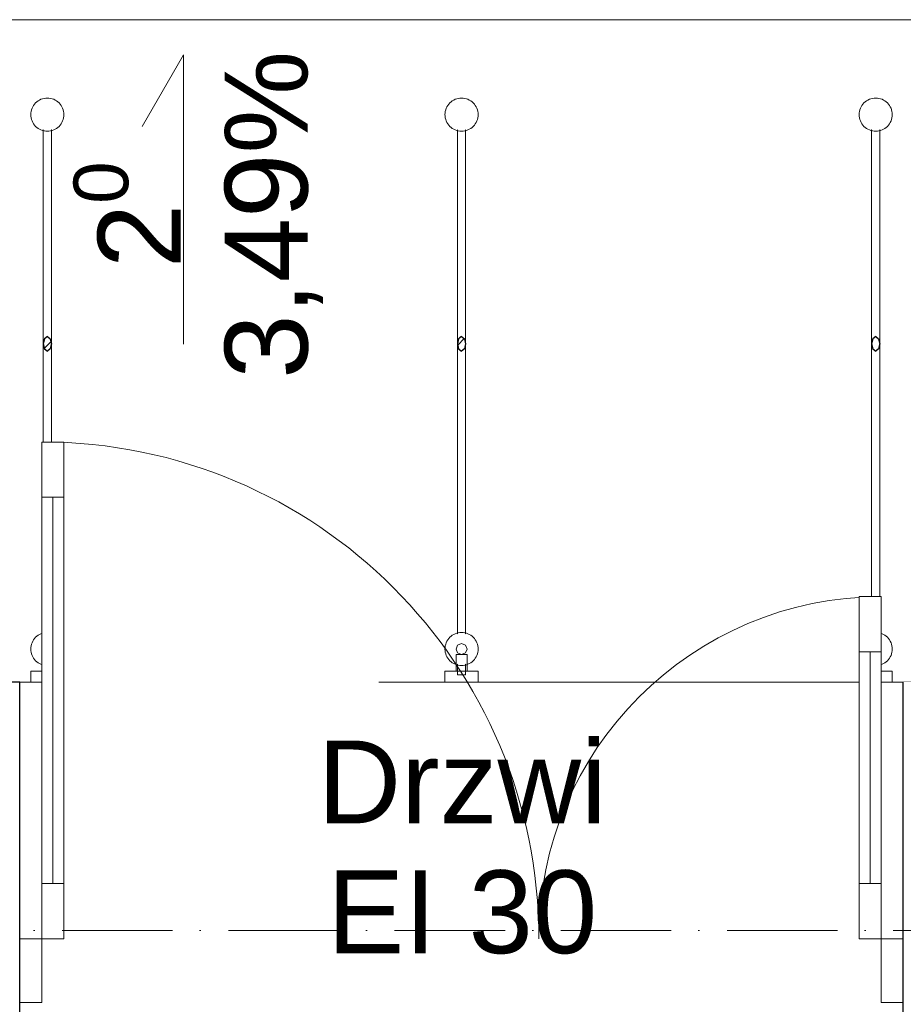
# Model space of a CAD drawing. Header units: millimetres. Extents: x 1700 to 4670, y 990 to 3874.
# Tile 97 of 110: x 2866 to 3026, y 2821 to 2999. Entities that reach past the tile are written whole.
import ezdxf

# ---------------------------------------------------------------- set-up
doc = ezdxf.new("R2010")
doc.units = ezdxf.units.MM
for name, pattern in [('Kropki i Kreski', [300, 200, -50, 0, -50]), ('Przerywana', [480, 240, -240]), ('Przerywana długa', [780, 500, -280]), ('Przerywana gęsta', [180, 120, -60]), ('Wipeout_Contour', [1000, 0, -1000])]:
    doc.linetypes.add(name, pattern=pattern)
for name, color, linetype, lineweight in [('Nowe_280-A Dachy Powłoki_Nr_pióra__19', 255, 'Continuous', 0), ('Nowe_280-A Dachy Powłoki_Nr_pióra__92', 7, 'Continuous', 13), ('Nowe_410-K Osie_Nr_pióra__18', 9, 'Continuous', 13), ('Nowe_420-K Ściany_Nr_pióra__27', 7, 'Continuous', 25), ('Nowe_440-K Słupy_Nr_pióra__28', 7, 'Continuous', 25), ('Nowe_440-K Słupy_Nr_pióra__88', 7, 'Continuous', 13), ('Nowe_450-K Belki_Nr_pióra__69', 7, 'Continuous', 13), ('Nowe_450-K Belki_Nr_pióra__90', 7, 'Continuous', 13), ('Nowe_810-G Ogólne_Nr_pióra__1', 7, 'Continuous', 13), ('Nowe_830-G Teksty Etykiety_Nr_pióra__1', 7, 'Continuous', 13), ('Nowe_Drzwi Archicad_Nr_pióra__23', 7, 'Continuous', 15), ('Nowe_Drzwi Archicad_Nr_pióra__27', 7, 'Continuous', 25), ('Nowe_Drzwi Archicad_Nr_pióra__3', 7, 'Continuous', 13)]:
    doc.layers.add(name, color=color, linetype=linetype, lineweight=lineweight)
for name, color, linetype in [('Nowe_420-K Ściany', 7, 'Continuous'), ('Nowe_440-K Słupy', 7, 'Continuous'), ('Nowe_450-K Belki', 7, 'Continuous'), ('Nowe_810-G Ogólne', 7, 'Continuous'), ('Nowe_Drzwi Archicad', 7, 'Continuous')]:
    doc.layers.add(name, color=color, linetype=linetype)
doc.styles.add('STYL_AUTOMATYCZNY_3', font='txt')
pattern_1 = [(45, (2028.786, 2819.407), (-15.9099, 15.9099), []), (45, (2023.483, 2824.71), (-15.9099, 15.9099), [])]

# ---------------------------------------------------------------- blocks, each defined once
blk = doc.blocks.new('Słup_10_1', base_point=(8422.5, 660))
at = {"color": 254, "linetype": 'Wipeout_Contour', "lineweight": 0, "ltscale": 67586.533848}
blk.add_wipeout([(8412.5, 660), (8415.4, 652.9), (8422.5, 650), (8429.6, 652.9), (8432.5, 660), (8429.6, 667.1), (8422.5, 670), (8415.4, 667.1)], dxfattribs=at).dxf.layer = 'Nowe_440-K Słupy'
at = {"layer": 'Nowe_440-K Słupy_Nr_pióra__88', "color": 7, "linetype": 'Continuous', "lineweight": 13, "flags": 128}
for points in [[(8412.5, 660), (8415.4, 667.1)], [(8415.4, 652.9), (8412.5, 660)], [(8415.4, 667.1), (8422.5, 670)], [(8422.5, 670), (8429.6, 667.1)], [(8429.6, 667.1), (8432.5, 660)], [(8432.5, 660), (8429.6, 652.9)], [(8422.5, 650), (8415.4, 652.9)], [(8429.6, 652.9), (8422.5, 650)]]:
    blk.add_lwpolyline(points, dxfattribs=at)
blk = doc.blocks.new('Słup_11_1', base_point=(9922.5, 660))
at = {"color": 254, "linetype": 'Wipeout_Contour', "lineweight": 0, "ltscale": 79555.379336}
blk.add_wipeout([(9912.5, 660), (9915.4, 652.9), (9922.5, 650), (9929.6, 652.9), (9932.5, 660), (9929.6, 667.1), (9922.5, 670), (9915.4, 667.1)], dxfattribs=at).dxf.layer = 'Nowe_440-K Słupy'
at = {"layer": 'Nowe_440-K Słupy_Nr_pióra__88', "color": 7, "linetype": 'Continuous', "lineweight": 13, "flags": 128}
for points in [[(9912.5, 660), (9915.4, 667.1)], [(9915.4, 652.9), (9912.5, 660)], [(9915.4, 667.1), (9922.5, 670)], [(9922.5, 670), (9929.6, 667.1)], [(9929.6, 667.1), (9932.5, 660)], [(9932.5, 660), (9929.6, 652.9)], [(9922.5, 650), (9915.4, 652.9)], [(9929.6, 652.9), (9922.5, 650)]]:
    blk.add_lwpolyline(points, dxfattribs=at)
blk = doc.blocks.new('Belka_7_1', base_point=(9932.5, 620))
at = {"layer": 'Nowe_450-K Belki_Nr_pióra__69', "color": 7, "linetype": 'Kropki i Kreski', "lineweight": 13}
blk.add_line((9932.5, 620), (9932.5, 650), dxfattribs=at)
at = {"layer": 'Nowe_450-K Belki_Nr_pióra__90', "color": 7, "linetype": 'Continuous', "lineweight": 13}
for p, q in [((9912.5, 620), (9912.5, 650)), ((9932.5, 650), (9912.5, 650)), ((9932.5, 620), (9932.5, 650)), ((9932.5, 620), (9912.5, 620))]:
    blk.add_line(p, q, dxfattribs=at)
blk = doc.blocks.new('Belka_9_1', base_point=(8432.5, 620))
at = {"layer": 'Nowe_450-K Belki_Nr_pióra__69', "color": 7, "linetype": 'Kropki i Kreski', "lineweight": 13}
blk.add_line((8432.5, 620), (8432.5, 650), dxfattribs=at)
at = {"layer": 'Nowe_450-K Belki_Nr_pióra__90', "color": 7, "linetype": 'Continuous', "lineweight": 13}
for p, q in [((8412.5, 620), (8412.5, 650)), ((8432.5, 650), (8412.5, 650)), ((8432.5, 620), (8432.5, 650)), ((8432.5, 620), (8412.5, 620))]:
    blk.add_line(p, q, dxfattribs=at)
blk = doc.blocks.new('Linia_1_1', base_point=(8669.4, 1212.2))
at = {"layer": 'Nowe_810-G Ogólne_Nr_pióra__1', "color": 7, "linetype": 'Continuous', "lineweight": 13}
for p, q in [((8669.4, 1736.2), (8594.4, 1606.3)), ((8669.4, 1212.2), (8669.4, 1736.2))]:
    blk.add_line(p, q, dxfattribs=at)

msp = doc.modelspace()

# ---------------------------------------------------------------- linework, layer by layer
at = {"layer": 'Nowe_280-A Dachy Powłoki_Nr_pióra__19', "color": 252, "linetype": 'Continuous', "lineweight": 0, "flags": 128}
msp.add_lwpolyline([(3122.79, 2999.41), (2769.79, 2999.41)], dxfattribs=at)
at = {"layer": 'Nowe_280-A Dachy Powłoki_Nr_pióra__92', "color": 252, "linetype": 'Przerywana gęsta', "lineweight": 13, "flags": 128}
for points in [[(2841.04, 2999.41), (3051.04, 2999.41)], [(3051.04, 2879.41), (2841.04, 2879.41)]]:
    msp.add_lwpolyline(points, dxfattribs=at)
at = {"layer": 'Nowe_440-K Słupy_Nr_pióra__88', "color": 252, "linetype": 'Przerywana', "lineweight": 13}
for p, q in [((2945.29, 2880.71), (2945.51, 2880.71)), ((2945.51, 2880.71), (2946.04, 2880.71)), ((2946.04, 2880.71), (2946.57, 2880.71)), ((2946.57, 2880.71), (2946.79, 2880.71))]:
    msp.add_line(p, q, dxfattribs=at)
at = {"layer": 'Nowe_440-K Słupy_Nr_pióra__88', "color": 7, "linetype": 'Przerywana', "lineweight": 13, "flags": 128}
for points in [[(2870.29, 2880.71), (2870.51, 2880.71)], [(2870.51, 2880.71), (2871.04, 2880.71)], [(2871.04, 2880.71), (2871.57, 2880.71)], [(2871.57, 2880.71), (2871.79, 2880.71)], [(3020.29, 2880.71), (3020.51, 2880.71)], [(3020.51, 2880.71), (3021.04, 2880.71)], [(3021.04, 2880.71), (3021.57, 2880.71)], [(3021.57, 2880.71), (3021.79, 2880.71)]]:
    msp.add_lwpolyline(points, dxfattribs=at)
at = {"layer": 'Nowe_450-K Belki_Nr_pióra__69', "color": 7, "linetype": 'Kropki i Kreski', "lineweight": 13}
msp.add_line((2874.04, 2879.41), (2874.04, 2881.41), dxfattribs=at)
msp.add_line((2874.04, 2879.41), (2874.04, 2881.41), dxfattribs=at)
at = {"layer": 'Nowe_450-K Belki_Nr_pióra__69', "color": 252, "linetype": 'Kropki i Kreski', "lineweight": 13}
for p, q in [((2949.04, 2879.41), (2949.04, 2881.41)), ((2949.04, 2879.41), (2949.04, 2881.41)), ((3024.04, 2879.41), (3024.04, 2881.41)), ((3024.04, 2879.41), (3024.04, 2881.41))]:
    msp.add_line(p, q, dxfattribs=at)
at = {"layer": 'Nowe_450-K Belki_Nr_pióra__90', "color": 252, "linetype": 'Przerywana długa', "lineweight": 13}
for p, q in [((2868.04, 2879.41), (2868.04, 2881.41)), ((2874.04, 2881.41), (2868.04, 2881.41)), ((2949.04, 2881.41), (2943.04, 2881.41)), ((2949.04, 2879.41), (2949.04, 2881.41)), ((3024.04, 2881.41), (3018.04, 2881.41)), ((3024.04, 2879.41), (3024.04, 2881.41)), ((2949.04, 2879.41), (2943.04, 2879.41))]:
    msp.add_line(p, q, dxfattribs=at)
at = {"layer": 'Nowe_450-K Belki_Nr_pióra__90', "color": 252, "linetype": 'Continuous', "lineweight": 13}
for p, q in [((2868.04, 2879.41), (2868.04, 2881.41)), ((2874.04, 2881.41), (2868.04, 2881.41)), ((2949.04, 2881.41), (2943.04, 2881.41)), ((2947.04, 2881.41), (2945.04, 2881.41)), ((2949.04, 2879.41), (2949.04, 2881.41)), ((3024.04, 2881.41), (3018.04, 2881.41)), ((3024.04, 2879.41), (3024.04, 2881.41)), ((2949.04, 2879.41), (2943.04, 2879.41))]:
    msp.add_line(p, q, dxfattribs=at)
at = {"layer": 'Nowe_450-K Belki_Nr_pióra__90', "color": 7, "linetype": 'Przerywana długa', "lineweight": 13}
for p, q in [((2874.04, 2879.41), (2874.04, 2881.41)), ((2943.04, 2879.41), (2943.04, 2881.41)), ((3018.04, 2879.41), (3018.04, 2881.41)), ((2874.04, 2879.41), (2868.04, 2879.41)), ((3024.04, 2879.41), (3018.04, 2879.41))]:
    msp.add_line(p, q, dxfattribs=at)
at = {"layer": 'Nowe_450-K Belki_Nr_pióra__90', "color": 7, "linetype": 'Continuous', "lineweight": 13}
for p, q in [((2874.04, 2879.41), (2874.04, 2881.41)), ((2943.04, 2879.41), (2943.04, 2881.41)), ((3018.04, 2879.41), (3018.04, 2881.41)), ((2874.04, 2879.41), (2868.04, 2879.41)), ((3024.04, 2879.41), (3018.04, 2879.41))]:
    msp.add_line(p, q, dxfattribs=at)

# ---------------------------------------------------------------- block references
at = {"layer": 'Nowe_810-G Ogólne', "color": 252, "linetype": 'Continuous', "lineweight": 13, "xscale": 0.1, "yscale": 0.1, "zscale": 0.1}
msp.add_blockref('Linia_1_1', (2895.72, 2940.63), dxfattribs=at)

# ---------------------------------------------------------------- texts
at = {"layer": 'Nowe_830-G Teksty Etykiety_Nr_pióra__1', "color": 252, "linetype": 'Continuous', "lineweight": 13, "insert": (2946.16, 2868.84), "char_height": 15, "attachment_point": 2, "line_spacing_factor": 0.940831, "style": 'STYL_AUTOMATYCZNY_3'}
msp.add_mtext('\\A1;{\\pqc;\\fArial|b0|i0|c238|p0;\\W1.000000;Drzwi\\P\\pqc;\\fArial|b0|i0|c238|p0;\\W1.000000;EI 30}', dxfattribs=at)

# ---------------------------------------------------------------- wipeouts: each hides what was drawn before it
at = {"color": 252, "linetype": 'Wipeout_Contour', "lineweight": 0, "ltscale": 34158.10452}
msp.add_wipeout([(2870.51, 2941.62), (2870.51, 2984.37), (2870.29, 2983.45), (2870.29, 2940.69)], dxfattribs=at).dxf.layer = 'Nowe_440-K Słupy'
at = {"color": 252, "linetype": 'Wipeout_Contour', "lineweight": 0, "ltscale": 37118.263839}
msp.add_wipeout([(2945.51, 2941.62), (2945.51, 2984.37), (2945.29, 2983.45), (2945.29, 2940.69)], dxfattribs=at).dxf.layer = 'Nowe_440-K Słupy'
at = {"color": 252, "linetype": 'Wipeout_Contour', "lineweight": 0, "ltscale": 40084.339126}
msp.add_wipeout([(3020.51, 2941.62), (3020.51, 2984.37), (3020.29, 2983.45), (3020.29, 2940.69)], dxfattribs=at).dxf.layer = 'Nowe_440-K Słupy'

# ---------------------------------------------------------------- next in the draw order: wipeouts: each hides what was drawn before it
at = {"color": 252, "linetype": 'Wipeout_Contour', "lineweight": 0, "ltscale": 32449.520187}
msp.add_wipeout([(2811.79, 2879.41), (2811.79, 2816.41), (2866.04, 2816.41), (2866.04, 2879.41)], dxfattribs=at).dxf.layer = 'Nowe_420-K Ściany'
at = {"color": 252, "linetype": 'Wipeout_Contour', "lineweight": 0, "ltscale": 42539.047292}
msp.add_wipeout([(3026.04, 2816.41), (3156.79, 2816.41), (3156.79, 2879.41), (3026.04, 2879.41)], dxfattribs=at).dxf.layer = 'Nowe_420-K Ściany'
at = {"color": 252, "linetype": 'Wipeout_Contour', "lineweight": 0, "ltscale": 34177.272256}
msp.add_wipeout([(2871.04, 2942), (2871.04, 2984.76), (2870.51, 2984.37), (2870.51, 2941.62)], dxfattribs=at).dxf.layer = 'Nowe_440-K Słupy'
at = {"color": 252, "linetype": 'Wipeout_Contour', "lineweight": 0, "ltscale": 37137.115762}
msp.add_wipeout([(2946.04, 2942), (2946.04, 2984.76), (2945.51, 2984.37), (2945.51, 2941.62)], dxfattribs=at).dxf.layer = 'Nowe_440-K Słupy'
at = {"color": 252, "linetype": 'Wipeout_Contour', "lineweight": 0, "ltscale": 40102.919068}
msp.add_wipeout([(3021.04, 2942), (3021.04, 2984.76), (3020.51, 2984.37), (3020.51, 2941.62)], dxfattribs=at).dxf.layer = 'Nowe_440-K Słupy'

# ---------------------------------------------------------------- next in the draw order: linework, layer by layer
at = {"layer": 'Nowe_420-K Ściany', "color": 252, "linetype": 'Wipeout_Contour', "lineweight": 0, "ltscale": 36729.571479}
for p, q in [((3026.04, 2879.41), (2866.04, 2879.41)), ((2866.04, 2879.41), (2866.04, 2816.41)), ((3026.04, 2816.41), (3026.04, 2879.41))]:
    msp.add_line(p, q, dxfattribs=at)
at = {"layer": 'Nowe_420-K Ściany_Nr_pióra__27', "color": 252, "linetype": 'Continuous', "lineweight": 25}
for p, q in [((2866.04, 2832.91), (2866.04, 2879.41)), ((3026.04, 2832.91), (3026.04, 2879.41)), ((2866.04, 2821.41), (2866.04, 2832.91)), ((3026.04, 2821.41), (3026.04, 2832.91)), ((2866.04, 2816.41), (2866.04, 2821.41)), ((3026.04, 2816.41), (3026.04, 2821.41))]:
    msp.add_line(p, q, dxfattribs=at)
at = {"layer": 'Nowe_420-K Ściany_Nr_pióra__27', "color": 252, "linetype": 'Continuous', "lineweight": 25, "flags": 128}
msp.add_lwpolyline([(2866.04, 2879.41), (2811.79, 2879.41)], dxfattribs=at)

# ---------------------------------------------------------------- next in the draw order: wipeouts: each hides what was drawn before it
at = {"color": 252, "linetype": 'Wipeout_Contour', "lineweight": 0, "ltscale": 34198.177772}
msp.add_wipeout([(2871.57, 2941.62), (2871.57, 2984.37), (2871.04, 2984.76), (2871.04, 2942)], dxfattribs=at).dxf.layer = 'Nowe_440-K Słupy'
at = {"color": 252, "linetype": 'Wipeout_Contour', "lineweight": 0, "ltscale": 37158.068581}
msp.add_wipeout([(2946.57, 2941.62), (2946.57, 2984.37), (2946.04, 2984.76), (2946.04, 2942)], dxfattribs=at).dxf.layer = 'Nowe_440-K Słupy'
at = {"color": 252, "linetype": 'Wipeout_Contour', "lineweight": 0, "ltscale": 40123.909117}
msp.add_wipeout([(3021.57, 2941.62), (3021.57, 2984.37), (3021.04, 2984.76), (3021.04, 2942)], dxfattribs=at).dxf.layer = 'Nowe_440-K Słupy'

# ---------------------------------------------------------------- next in the draw order: linework, layer by layer
at = {"layer": 'Nowe_440-K Słupy_Nr_pióra__88', "color": 252, "linetype": 'Continuous', "lineweight": 13, "flags": 128}
for points in [[(2870.29, 2983.45), (2870.51, 2984.37)], [(2945.29, 2983.45), (2945.51, 2984.37)], [(3020.29, 2983.45), (3020.51, 2984.37)], [(2870.29, 2940.69), (2870.29, 2983.45)], [(2945.29, 2940.69), (2945.29, 2983.45)], [(3020.29, 2940.69), (3020.29, 2983.45)]]:
    msp.add_lwpolyline(points, dxfattribs=at)

# ---------------------------------------------------------------- next in the draw order: wipeouts: each hides what was drawn before it
at = {"color": 252, "linetype": 'Wipeout_Contour', "lineweight": 0, "ltscale": 34208.580247}
msp.add_wipeout([(2871.79, 2940.69), (2871.79, 2983.45), (2871.57, 2984.37), (2871.57, 2941.62)], dxfattribs=at).dxf.layer = 'Nowe_440-K Słupy'
at = {"color": 252, "linetype": 'Wipeout_Contour', "lineweight": 0, "ltscale": 37168.852958}
msp.add_wipeout([(2946.79, 2940.69), (2946.79, 2983.45), (2946.57, 2984.37), (2946.57, 2941.62)], dxfattribs=at).dxf.layer = 'Nowe_440-K Słupy'
at = {"color": 252, "linetype": 'Wipeout_Contour', "lineweight": 0, "ltscale": 40135.017489}
msp.add_wipeout([(3021.79, 2940.69), (3021.79, 2983.45), (3021.57, 2984.37), (3021.57, 2941.62)], dxfattribs=at).dxf.layer = 'Nowe_440-K Słupy'

# ---------------------------------------------------------------- next in the draw order: linework, layer by layer
at = {"layer": 'Nowe_440-K Słupy_Nr_pióra__88', "color": 252, "linetype": 'Continuous', "lineweight": 13, "flags": 128}
for points in [[(2870.51, 2984.37), (2871.04, 2984.76)], [(2871.04, 2984.76), (2871.57, 2984.37)], [(2871.57, 2984.37), (2871.79, 2983.45)], [(2945.51, 2984.37), (2946.04, 2984.76)], [(2946.04, 2984.76), (2946.57, 2984.37)], [(2946.57, 2984.37), (2946.79, 2983.45)], [(3020.51, 2984.37), (3021.04, 2984.76)], [(3021.04, 2984.76), (3021.57, 2984.37)], [(3021.57, 2984.37), (3021.79, 2983.45)], [(2871.79, 2940.69), (2871.79, 2983.45)], [(2946.79, 2940.69), (2946.79, 2983.45)], [(3021.79, 2940.69), (3021.79, 2983.45)]]:
    msp.add_lwpolyline(points, dxfattribs=at)

# ---------------------------------------------------------------- next in the draw order: wipeouts: each hides what was drawn before it
at = {"color": 252, "linetype": 'Wipeout_Contour', "lineweight": 0, "ltscale": 137254.864459}
msp.add_wipeout([(2868.04, 2982.21), (2868.04, 2982.21), (2868.91, 2980.09), (2871.04, 2979.21), (2871.04, 2979.21), (2871.04, 2979.21), (2873.16, 2980.09), (2874.04, 2982.21), (2874.04, 2982.21), (2874.04, 2982.21), (2873.16, 2984.33), (2871.04, 2985.21), (2871.04, 2985.21), (2871.04, 2985.21), (2868.91, 2984.33)], dxfattribs=at).dxf.layer = 'Nowe_440-K Słupy'
at = {"color": 252, "linetype": 'Wipeout_Contour', "lineweight": 0, "ltscale": 149054.136231}
msp.add_wipeout([(2943.04, 2982.21), (2943.04, 2982.21), (2943.91, 2980.09), (2946.04, 2979.21), (2946.04, 2979.21), (2946.04, 2979.21), (2948.16, 2980.09), (2949.04, 2982.21), (2949.04, 2982.21), (2949.04, 2982.21), (2948.16, 2984.33), (2946.04, 2985.21), (2946.04, 2985.21), (2946.04, 2985.21), (2943.91, 2984.33)], dxfattribs=at).dxf.layer = 'Nowe_440-K Słupy'
at = {"color": 252, "linetype": 'Wipeout_Contour', "lineweight": 0, "ltscale": 160883.104224}
msp.add_wipeout([(3018.04, 2982.21), (3018.04, 2982.21), (3018.91, 2980.09), (3021.04, 2979.21), (3021.04, 2979.21), (3021.04, 2979.21), (3023.16, 2980.09), (3024.04, 2982.21), (3024.04, 2982.21), (3024.04, 2982.21), (3023.16, 2984.33), (3021.04, 2985.21), (3021.04, 2985.21), (3021.04, 2985.21), (3018.91, 2984.33)], dxfattribs=at).dxf.layer = 'Nowe_440-K Słupy'
at = {"color": 252, "linetype": 'Wipeout_Contour', "lineweight": 0, "ltscale": 68075.008781}
msp.add_wipeout([(2871.04, 2939.38), (2871.57, 2939.77), (2871.79, 2940.69), (2871.57, 2941.62), (2871.04, 2942), (2870.51, 2941.62), (2870.29, 2940.69), (2870.51, 2939.77)], dxfattribs=at).dxf.layer = 'Nowe_440-K Słupy'
at = {"color": 252, "linetype": 'Wipeout_Contour', "lineweight": 0, "ltscale": 74018.688502}
msp.add_wipeout([(2946.04, 2939.38), (2946.57, 2939.77), (2946.79, 2940.69), (2946.57, 2941.62), (2946.04, 2942), (2945.51, 2941.62), (2945.29, 2940.69), (2945.51, 2939.77)], dxfattribs=at).dxf.layer = 'Nowe_440-K Słupy'
at = {"color": 252, "linetype": 'Wipeout_Contour', "lineweight": 0, "ltscale": 79970.780107}
msp.add_wipeout([(3021.04, 2939.38), (3021.57, 2939.77), (3021.79, 2940.69), (3021.57, 2941.62), (3021.04, 2942), (3020.51, 2941.62), (3020.29, 2940.69), (3020.51, 2939.77)], dxfattribs=at).dxf.layer = 'Nowe_440-K Słupy'

# ---------------------------------------------------------------- next in the draw order: hatches: boundary and pattern name
at = {"layer": 'Nowe_440-K Słupy', "linetype": 'Continuous', "lineweight": 0}
h = msp.add_hatch(dxfattribs=at)
h.set_pattern_fill('Stal_0001', color=252, scale=0.1, style=0, pattern_type=2)
h.set_pattern_definition(pattern_1)
h.paths.add_polyline_path([(2871.04, 2939.38), (2871.57, 2939.77), (2871.79, 2940.69), (2871.57, 2941.62), (2871.04, 2942), (2870.51, 2941.62), (2870.29, 2940.69), (2870.51, 2939.77)])
h = msp.add_hatch(dxfattribs=at)
h.set_pattern_fill('Stal_0001', color=252, scale=0.1, style=0, pattern_type=2)
h.set_pattern_definition(pattern_1)
h.paths.add_polyline_path([(2946.04, 2939.38), (2946.57, 2939.77), (2946.79, 2940.69), (2946.57, 2941.62), (2946.04, 2942), (2945.51, 2941.62), (2945.29, 2940.69), (2945.51, 2939.77)])

# ---------------------------------------------------------------- next in the draw order: linework, layer by layer
at = {"layer": 'Nowe_440-K Słupy_Nr_pióra__28', "color": 252, "linetype": 'Continuous', "lineweight": 25}
for p, q in [((2870.51, 2941.62), (2870.29, 2940.69)), ((2871.04, 2942), (2870.51, 2941.62)), ((2871.04, 2942), (2871.57, 2941.62)), ((2871.57, 2941.62), (2871.79, 2940.69)), ((2945.51, 2941.62), (2945.29, 2940.69)), ((2946.04, 2942), (2945.51, 2941.62)), ((2946.04, 2942), (2946.57, 2941.62)), ((2946.57, 2941.62), (2946.79, 2940.69)), ((3020.51, 2941.62), (3020.29, 2940.69)), ((3021.04, 2942), (3020.51, 2941.62)), ((3021.04, 2942), (3021.57, 2941.62)), ((3021.57, 2941.62), (3021.79, 2940.69)), ((2870.29, 2940.69), (2870.51, 2939.77)), ((2870.51, 2939.77), (2871.04, 2939.38)), ((2871.57, 2939.77), (2871.04, 2939.38)), ((2871.79, 2940.69), (2871.57, 2939.77)), ((2945.29, 2940.69), (2945.51, 2939.77)), ((2945.51, 2939.77), (2946.04, 2939.38)), ((2946.57, 2939.77), (2946.04, 2939.38)), ((2946.79, 2940.69), (2946.57, 2939.77)), ((3020.29, 2940.69), (3020.51, 2939.77)), ((3020.51, 2939.77), (3021.04, 2939.38)), ((3021.57, 2939.77), (3021.04, 2939.38)), ((3021.79, 2940.69), (3021.57, 2939.77))]:
    msp.add_line(p, q, dxfattribs=at)
at = {"layer": 'Nowe_440-K Słupy_Nr_pióra__88', "color": 252, "linetype": 'Przerywana', "lineweight": 13}
for p, q in [((2945.29, 2880.71), (2945.29, 2940.69)), ((2946.79, 2880.71), (2946.79, 2940.69))]:
    msp.add_line(p, q, dxfattribs=at)
at = {"layer": 'Nowe_440-K Słupy_Nr_pióra__88', "color": 252, "linetype": 'Continuous', "lineweight": 13, "flags": 128}
for points in [[(2868.04, 2982.21, -0.414214), (2871.04, 2985.21, -0.414214), (2874.04, 2982.21, -0.414214), (2871.04, 2979.21, -0.414214)], [(2943.04, 2982.21, -0.414214), (2946.04, 2985.21, -0.414214), (2949.04, 2982.21, -0.414214), (2946.04, 2979.21, -0.414214)], [(3018.04, 2982.21, -0.414214), (3021.04, 2985.21, -0.414214), (3024.04, 2982.21, -0.414214), (3021.04, 2979.21, -0.414214)]]:
    msp.add_lwpolyline(points, format="xyb", close=True, dxfattribs=at)
at = {"layer": 'Nowe_440-K Słupy_Nr_pióra__88', "color": 252, "linetype": 'Przerywana', "lineweight": 13, "flags": 128}
for points in [[(2870.29, 2880.71), (2870.29, 2940.69)], [(2871.79, 2880.71), (2871.79, 2940.69)], [(3020.29, 2880.71), (3020.29, 2940.69)], [(3021.79, 2880.71), (3021.79, 2940.69)]]:
    msp.add_lwpolyline(points, dxfattribs=at)

# ---------------------------------------------------------------- next in the draw order: texts
at = {"layer": 'Nowe_830-G Teksty Etykiety_Nr_pióra__1', "color": 252, "linetype": 'Continuous', "lineweight": 13, "insert": (2875.79, 2964.07), "char_height": 15, "attachment_point": 2, "rotation": 90, "line_spacing_factor": 0.919645, "style": 'STYL_AUTOMATYCZNY_3'}
msp.add_mtext('\\A1;{\\pqc;\\fArial|b0|i0|c238|p0;\\W1.000000;2\\fArial|b0|i0|c238|p0;\\W1.000000;\\A1{\\H.66x;\\S0^  ;}\\P\\pqc;\\fArial|b0|i0|c238|p0;\\W1.000000;3,49%}', dxfattribs=at)

# ---------------------------------------------------------------- next in the draw order: wipeouts: each hides what was drawn before it
at = {"color": 252, "linetype": 'Wipeout_Contour', "lineweight": 0, "ltscale": 135173.454877}
msp.add_wipeout([(2868.04, 2885.41), (2868.04, 2885.41), (2868.91, 2883.29), (2871.04, 2882.41), (2871.04, 2882.41), (2871.04, 2882.41), (2873.16, 2883.29), (2874.04, 2885.41), (2874.04, 2885.41), (2874.04, 2885.41), (2873.16, 2887.53), (2871.04, 2888.41), (2871.04, 2888.41), (2871.04, 2888.41), (2868.91, 2887.53)], dxfattribs=at).dxf.layer = 'Nowe_440-K Słupy'
at = {"color": 252, "linetype": 'Wipeout_Contour', "lineweight": 0, "ltscale": 147139.731419}
msp.add_wipeout([(2943.04, 2885.41), (2943.04, 2885.41), (2943.91, 2883.29), (2946.04, 2882.41), (2946.04, 2882.41), (2946.04, 2882.41), (2948.16, 2883.29), (2949.04, 2885.41), (2949.04, 2885.41), (2949.04, 2885.41), (2948.16, 2887.53), (2946.04, 2888.41), (2946.04, 2888.41), (2946.04, 2888.41), (2943.91, 2887.53)], dxfattribs=at).dxf.layer = 'Nowe_440-K Słupy'
at = {"color": 252, "linetype": 'Wipeout_Contour', "lineweight": 0, "ltscale": 159111.087662}
msp.add_wipeout([(3018.04, 2885.41), (3018.04, 2885.41), (3018.91, 2883.29), (3021.04, 2882.41), (3021.04, 2882.41), (3021.04, 2882.41), (3023.16, 2883.29), (3024.04, 2885.41), (3024.04, 2885.41), (3024.04, 2885.41), (3023.16, 2887.53), (3021.04, 2888.41), (3021.04, 2888.41), (3021.04, 2888.41), (3018.91, 2887.53)], dxfattribs=at).dxf.layer = 'Nowe_440-K Słupy'

# ---------------------------------------------------------------- next in the draw order: linework, layer by layer
at = {"layer": 'Nowe_440-K Słupy_Nr_pióra__88', "color": 252, "linetype": 'Continuous', "lineweight": 13, "flags": 128}
for points in [[(2868.04, 2885.41, -0.414214), (2871.04, 2888.41, -0.414214), (2874.04, 2885.41, -0.414214), (2871.04, 2882.41, -0.414214)], [(2943.04, 2885.41, -0.414214), (2946.04, 2888.41, -0.414214), (2949.04, 2885.41, -0.414214), (2946.04, 2882.41, -0.414214)], [(3018.04, 2885.41, -0.414214), (3021.04, 2888.41, -0.414214), (3024.04, 2885.41, -0.414214), (3021.04, 2882.41, -0.414214)]]:
    msp.add_lwpolyline(points, format="xyb", close=True, dxfattribs=at)

# ---------------------------------------------------------------- next in the draw order: block references
at = {"layer": 'Nowe_440-K Słupy', "color": 252, "lineweight": 25, "xscale": 0.1, "yscale": 0.1, "zscale": 0.1}
for name, p in [('Słup_10_1', (2871.04, 2885.41)), ('Słup_11_1', (3021.04, 2885.41))]:
    msp.add_blockref(name, p, dxfattribs=at)

# ---------------------------------------------------------------- next in the draw order: wipeouts: each hides what was drawn before it
at = {"color": 252, "linetype": 'Wipeout_Contour', "lineweight": 0, "ltscale": 73569.687846}
msp.add_wipeout([(2945.04, 2885.41), (2945.33, 2884.7), (2946.04, 2884.41), (2946.74, 2884.7), (2947.04, 2885.41), (2946.74, 2886.11), (2946.04, 2886.41), (2945.33, 2886.11)], dxfattribs=at).dxf.layer = 'Nowe_440-K Słupy'

# ---------------------------------------------------------------- next in the draw order: linework, layer by layer
at = {"layer": 'Nowe_440-K Słupy_Nr_pióra__88', "color": 252, "linetype": 'Continuous', "lineweight": 13, "flags": 128}
for points in [[(2945.04, 2885.41), (2945.33, 2886.11)], [(2945.33, 2886.11), (2946.04, 2886.41)], [(2946.04, 2886.41), (2946.74, 2886.11)], [(2946.74, 2886.11), (2947.04, 2885.41)], [(2945.33, 2884.7), (2945.04, 2885.41)], [(2946.04, 2884.41), (2945.33, 2884.7)], [(2946.74, 2884.7), (2946.04, 2884.41)], [(2947.04, 2885.41), (2946.74, 2884.7)]]:
    msp.add_lwpolyline(points, dxfattribs=at)
at = {"layer": 'Nowe_450-K Belki_Nr_pióra__69', "color": 252, "linetype": 'Kropki i Kreski', "lineweight": 13}
msp.add_line((2947.04, 2881.41), (2947.04, 2884.41), dxfattribs=at)
at = {"layer": 'Nowe_450-K Belki_Nr_pióra__90', "color": 252, "linetype": 'Continuous', "lineweight": 13}
for p, q in [((2945.04, 2881.41), (2945.04, 2884.41)), ((2947.04, 2884.41), (2945.04, 2884.41)), ((2947.04, 2881.41), (2947.04, 2884.41))]:
    msp.add_line(p, q, dxfattribs=at)
at = {"layer": 'Nowe_Drzwi Archicad_Nr_pióra__3', "color": 252, "linetype": 'Continuous', "lineweight": 13}
for centre, radius, start, end in [((2870.04, 2832.91), 90, 0, 90), ((3022.04, 2832.91), 62, 90, 180)]:
    msp.add_arc(centre, radius, start, end, dxfattribs=at)

# ---------------------------------------------------------------- next in the draw order: block references
at = {"layer": 'Nowe_450-K Belki', "color": 252, "lineweight": 13, "xscale": 0.1, "yscale": 0.1, "zscale": 0.1}
for name, p in [('Belka_9_1', (2872.04, 2881.41)), ('Belka_7_1', (3022.04, 2881.41))]:
    msp.add_blockref(name, p, dxfattribs=at)

# ---------------------------------------------------------------- next in the draw order: wipeouts: each hides what was drawn before it
at = {"color": 252, "linetype": 'Wipeout_Contour', "lineweight": 0, "ltscale": 33959.891952}
msp.add_wipeout([(2870.04, 2922.91), (2870.04, 2912.91), (2874.04, 2912.91), (2874.04, 2922.91)], dxfattribs=at).dxf.layer = 'Nowe_Drzwi Archicad'
at = {"color": 252, "linetype": 'Wipeout_Contour', "lineweight": 0, "ltscale": 39750.631476}
msp.add_wipeout([(3022.04, 2894.91), (3018.04, 2894.91), (3018.04, 2884.91), (3022.04, 2884.91)], dxfattribs=at).dxf.layer = 'Nowe_Drzwi Archicad'
at = {"color": 252, "linetype": 'Wipeout_Contour', "lineweight": 0, "ltscale": 33572.194377}
msp.add_wipeout([(2866.04, 2821.41), (2870.04, 2821.41), (2870.04, 2832.91), (2866.04, 2832.91)], dxfattribs=at).dxf.layer = 'Nowe_Drzwi Archicad'
at = {"color": 252, "linetype": 'Wipeout_Contour', "lineweight": 0, "ltscale": 39811.846614}
msp.add_wipeout([(3022.04, 2821.41), (3026.04, 2821.41), (3026.04, 2832.91), (3022.04, 2832.91)], dxfattribs=at).dxf.layer = 'Nowe_Drzwi Archicad'

# ---------------------------------------------------------------- next in the draw order: linework, layer by layer
at = {"layer": 'Nowe_Drzwi Archicad_Nr_pióra__23', "color": 252, "linetype": 'Continuous', "lineweight": 15}
for p, q in [((2866.04, 2821.41), (2866.04, 2832.91)), ((3026.04, 2832.91), (3026.04, 2821.41)), ((2870.04, 2821.41), (2866.04, 2821.41)), ((3026.04, 2821.41), (3022.04, 2821.41))]:
    msp.add_line(p, q, dxfattribs=at)
at = {"layer": 'Nowe_Drzwi Archicad_Nr_pióra__27', "color": 252, "linetype": 'Continuous', "lineweight": 25}
for p, q in [((2866.04, 2832.91), (2866.04, 2879.41)), ((3026.04, 2832.91), (3026.04, 2879.41)), ((2866.04, 2821.41), (2866.04, 2832.91)), ((2866.04, 2821.41), (2866.04, 2832.91)), ((3026.04, 2821.41), (3026.04, 2832.91)), ((3026.04, 2821.41), (3026.04, 2832.91)), ((2866.04, 2816.41), (2866.04, 2821.41)), ((3026.04, 2816.41), (3026.04, 2821.41))]:
    msp.add_line(p, q, dxfattribs=at)
at = {"layer": 'Nowe_Drzwi Archicad_Nr_pióra__3', "color": 252, "linetype": 'Continuous', "lineweight": 13}
for p, q in [((2874.04, 2922.91), (2870.04, 2922.91)), ((3018.04, 2894.91), (3022.04, 2894.91))]:
    msp.add_line(p, q, dxfattribs=at)

# ---------------------------------------------------------------- next in the draw order: wipeouts: each hides what was drawn before it
at = {"color": 252, "linetype": 'Wipeout_Contour', "lineweight": 0, "ltscale": 33738.684059}
msp.add_wipeout([(2874.04, 2832.91), (2874.04, 2842.91), (2870.04, 2842.91), (2870.04, 2832.91)], dxfattribs=at).dxf.layer = 'Nowe_Drzwi Archicad'
at = {"color": 252, "linetype": 'Wipeout_Contour', "lineweight": 0, "ltscale": 39657.384161}
msp.add_wipeout([(3018.04, 2832.91), (3022.04, 2832.91), (3022.04, 2842.91), (3018.04, 2842.91)], dxfattribs=at).dxf.layer = 'Nowe_Drzwi Archicad'

# ---------------------------------------------------------------- next in the draw order: linework, layer by layer
at = {"layer": 'Nowe_410-K Osie_Nr_pióra__18', "color": 9, "linetype": 'Kropki i Kreski', "lineweight": 13, "ltscale": 0.1}
msp.add_line((1910.53, 2834.41), (4644.85, 2834.41), dxfattribs=at)
at = {"layer": 'Nowe_Drzwi Archicad_Nr_pióra__23', "color": 252, "linetype": 'Continuous', "lineweight": 15}
for p, q in [((2866.04, 2832.91), (2870.04, 2832.91)), ((2870.04, 2832.91), (2870.04, 2821.41)), ((3022.04, 2821.41), (3022.04, 2832.91)), ((3022.04, 2832.91), (3026.04, 2832.91))]:
    msp.add_line(p, q, dxfattribs=at)
at = {"layer": 'Nowe_Drzwi Archicad_Nr_pióra__3', "color": 252, "linetype": 'Continuous', "lineweight": 13}
for p, q in [((2870.04, 2832.91), (2874.04, 2832.91)), ((3022.04, 2832.91), (3018.04, 2832.91))]:
    msp.add_line(p, q, dxfattribs=at)

# ---------------------------------------------------------------- next in the draw order: wipeouts: each hides what was drawn before it
at = {"color": 252, "linetype": 'Wipeout_Contour', "lineweight": 0, "ltscale": 33800.003896}
msp.add_wipeout([(2870.04, 2912.91), (2870.04, 2842.91), (2872.04, 2842.91), (2872.04, 2912.91)], dxfattribs=at).dxf.layer = 'Nowe_Drzwi Archicad'
at = {"color": 252, "linetype": 'Wipeout_Contour', "lineweight": 0, "ltscale": 39738.728964}
msp.add_wipeout([(3022.04, 2884.91), (3020.04, 2884.91), (3020.04, 2842.91), (3022.04, 2842.91)], dxfattribs=at).dxf.layer = 'Nowe_Drzwi Archicad'

# ---------------------------------------------------------------- next in the draw order: linework, layer by layer
at = {"layer": 'Nowe_Drzwi Archicad_Nr_pióra__3', "color": 252, "linetype": 'Continuous', "lineweight": 13}
for p, q in [((2870.04, 2922.91), (2870.04, 2912.91)), ((3022.04, 2894.91), (3022.04, 2884.91)), ((2870.04, 2842.91), (2870.04, 2832.91)), ((3022.04, 2842.91), (3022.04, 2832.91))]:
    msp.add_line(p, q, dxfattribs=at)
at = {"layer": 'Nowe_Drzwi Archicad_Nr_pióra__3', "color": 252, "linetype": 'Continuous', "lineweight": 13, "flags": 128}
for points in [[(2870.04, 2912.91), (2870.04, 2842.91), (2872.04, 2842.91), (2872.04, 2912.91)], [(3022.04, 2884.91), (3022.04, 2842.91), (3020.04, 2842.91), (3020.04, 2884.91)]]:
    msp.add_lwpolyline(points, close=True, dxfattribs=at)

# ---------------------------------------------------------------- next in the draw order: wipeouts: each hides what was drawn before it
at = {"color": 252, "linetype": 'Wipeout_Contour', "lineweight": 0, "ltscale": 33879.744752}
msp.add_wipeout([(2872.04, 2912.91), (2872.04, 2842.91), (2874.04, 2842.91), (2874.04, 2912.91)], dxfattribs=at).dxf.layer = 'Nowe_Drzwi Archicad'
at = {"color": 252, "linetype": 'Wipeout_Contour', "lineweight": 0, "ltscale": 39658.827235}
msp.add_wipeout([(3020.04, 2884.91), (3018.04, 2884.91), (3018.04, 2842.91), (3020.04, 2842.91)], dxfattribs=at).dxf.layer = 'Nowe_Drzwi Archicad'

# ---------------------------------------------------------------- next in the draw order: linework, layer by layer
at = {"layer": 'Nowe_Drzwi Archicad_Nr_pióra__3', "color": 252, "linetype": 'Continuous', "lineweight": 13}
for p, q in [((2874.04, 2912.91), (2874.04, 2922.91)), ((2870.04, 2912.91), (2874.04, 2912.91)), ((2872.04, 2912.91), (2872.04, 2842.91)), ((3018.04, 2884.91), (3018.04, 2894.91)), ((3022.04, 2884.91), (3018.04, 2884.91)), ((3020.04, 2884.91), (3020.04, 2842.91)), ((2874.04, 2842.91), (2870.04, 2842.91)), ((2874.04, 2832.91), (2874.04, 2842.91)), ((3018.04, 2832.91), (3018.04, 2842.91)), ((3018.04, 2842.91), (3022.04, 2842.91))]:
    msp.add_line(p, q, dxfattribs=at)
at = {"layer": 'Nowe_Drzwi Archicad_Nr_pióra__3', "color": 252, "linetype": 'Continuous', "lineweight": 13, "flags": 128}
for points in [[(2872.04, 2912.91), (2872.04, 2842.91), (2874.04, 2842.91), (2874.04, 2912.91)], [(3020.04, 2884.91), (3020.04, 2842.91), (3018.04, 2842.91), (3018.04, 2884.91)]]:
    msp.add_lwpolyline(points, close=True, dxfattribs=at)

doc.saveas('drawing.dxf')
